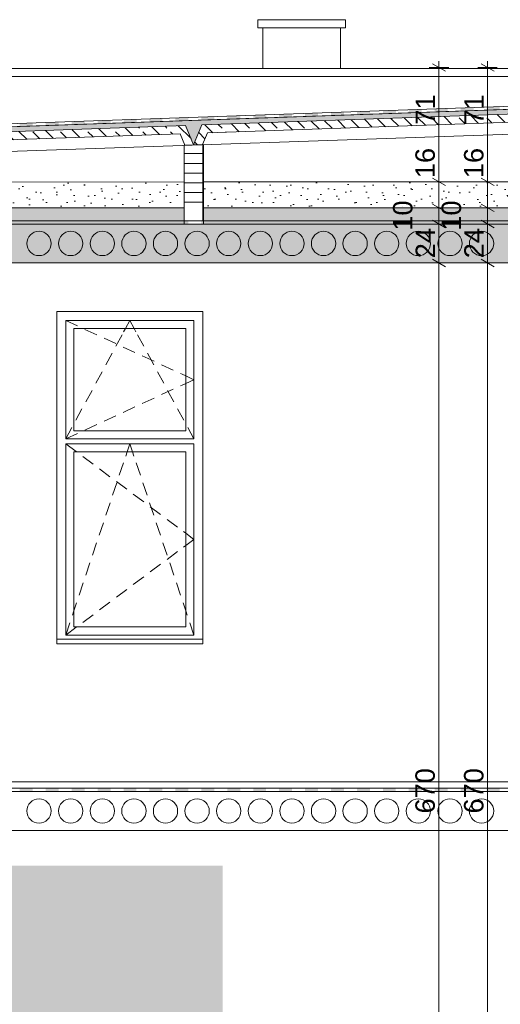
# Model space of a CAD drawing. Header units: centimetres. Extents: x 5703 to 19022, y -2164 to 612.
# Tile 25 of 49: x 15678 to 15975, y -849 to -241. Entities that reach past the tile are written whole.
import ezdxf

# ---------------------------------------------------------------- set-up
doc = ezdxf.new("R2010")
doc.units = ezdxf.units.CM
doc.header["$MEASUREMENT"] = 0
for name, color, linetype in [('810-Ogólne', 7, 'Continuous'), ('____PRZEKRÓJ_KRESKI', 7, 'Continuous'), ('MF_KRESKOWANIE', 7, 'Continuous'), ('MF_OKNA', 7, 'Continuous'), ('MF_SCIANY_KONSTR', 7, 'Continuous'), ('MF_WIDOK', 7, 'Continuous'), ('MF_WYM_DUŻE', 7, 'Continuous')]:
    doc.layers.add(name, color=color, linetype=linetype)
doc.styles.add('GENERATED_STYLE_3', font='arial.ttf')
doc.dimstyles.new('GENERATED_STYLE__1', dxfattribs={"dimtxt": 12, "dimasz": 6.08, "dimexe": 0.18, "dimexo": 0.0625, "dimgap": 0.09, "dimtad": 1, "dimdec": 0, "dimzin": 0, "dimdsep": 46, "dimtxsty": 'GENERATED_STYLE_3', "dimblk": 'ARROWHEAD_2', "dimblk1": 'ARROWHEAD_2', "dimblk2": 'ARROWHEAD_2', "dimcen": 0.09, "dimse1": 1, "dimse2": 1, "dimclrd": 7, "dimclre": 7, "dimclrt": 7, "dimadec": 0, "dimazin": 0, "dimtfac": 1, "dimtdec": 4, "dimtmove": 0, "dimatfit": 3, "dimfxl": 1, "dimtolj": 1, "dimtzin": 0, "dimarcsym": 0})
pattern_1 = [(315, (-4821233.928, -1061.357), (8.485281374, 8.485281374), []), (315, (-4821229.686, -1057.115), (8.485281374, 8.485281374), [9, -3])]
pattern_2 = [(45, (-4821233.928, -1041.357), (-6.36396103, 6.36396103), [0, -6, 0, -9]), (110, (-4821213.928, -1041.357), (8.457233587, 3.07818129), [0, -4.4, 0, -7.6])]
pattern_3 = [(90, (-4821233.9283, -1061.3574), (-5.1961524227, 0), [3, -6]), (90, (-4821236.5264, -1056.8574), (-5.1961524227, 0), [3, -6]), (150, (-4821233.9283, -1058.3574), (2.5980762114, 4.5), [3, -6]), (150, (-4821239.1245, -1058.3574), (2.5980762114, 4.5), [3, -6]), (210, (-4821233.9283, -1061.3574), (-2.5980762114, 4.5), [3, -6]), (210, (-4821239.1245, -1061.3574), (-2.5980762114, 4.5), [3, -6])]

# ---------------------------------------------------------------- blocks, each defined once
blk = doc.blocks.new('*D23', base_point=(-4821233.93, -1061.36))
at = {"layer": 'MF_WYM_DUŻE', "color": 7, "linetype": 'Continuous', "lineweight": 13, "transparency": 16777216}
for p, q in [((16256.81, -271.36), (16244.81, -271.36)), ((16250.81, -271.36), (16250.81, -267.45)), ((16250.81, -1108.36), (16250.81, -271.36)), ((16256.81, -1108.36), (16244.81, -1108.36)), ((16250.81, -1112.27), (16250.81, -1108.36))]:
    blk.add_line(p, q, dxfattribs=at)
at = {"layer": 'MF_WYM_DUŻE', "color": 7, "linetype": 'Continuous', "lineweight": 15, "transparency": 16777216}
for p, q in [((16254.81, -273.67), (16246.81, -269.05)), ((16246.81, -1106.05), (16254.81, -1110.67))]:
    blk.add_line(p, q, dxfattribs=at)
at = {"layer": 'MF_WYM_DUŻE', "color": 7, "lineweight": 13, "transparency": 16777216, "insert": (16248.41, -703.52), "char_height": 12, "attachment_point": 7, "rotation": 90, "style": 'GENERATED_STYLE_3'}
blk.add_mtext('\\A1;{\\pql;\\fArial|b0|i0|c238|p38;837}', dxfattribs=at)
blk = doc.blocks.new('ARROWHEAD_2')
at = {"color": 0, "linetype": 'Continuous', "lineweight": 0}
for p, q in [((0, 0), (-1, 0)), ((-0.378, -0.655), (0.378, 0.655))]:
    blk.add_line(p, q, dxfattribs=at)
blk = doc.blocks.new('*D24', base_point=(-4821233.93, -1061.36))
at = {"layer": 'MF_WYM_DUŻE', "color": 7, "linetype": 'Continuous', "lineweight": 13, "transparency": 16777216}
for p, q in [((16226.81, -271.36), (16214.81, -271.36)), ((16220.81, -271.36), (16220.81, -267.45)), ((16220.81, -1108.36), (16220.81, -271.36)), ((16226.81, -1108.36), (16214.81, -1108.36)), ((16220.81, -1112.27), (16220.81, -1108.36))]:
    blk.add_line(p, q, dxfattribs=at)
at = {"layer": 'MF_WYM_DUŻE', "color": 7, "linetype": 'Continuous', "lineweight": 15, "transparency": 16777216}
for p, q in [((16224.81, -273.67), (16216.81, -269.05)), ((16216.81, -1106.05), (16224.81, -1110.67))]:
    blk.add_line(p, q, dxfattribs=at)
at = {"layer": 'MF_WYM_DUŻE', "color": 7, "lineweight": 13, "transparency": 16777216, "insert": (16218.41, -703.52), "char_height": 12, "attachment_point": 7, "rotation": 90, "style": 'GENERATED_STYLE_3'}
blk.add_mtext('\\A1;{\\pql;\\fArial|b0|i0|c238|p38;837}', dxfattribs=at)
blk = doc.blocks.new('*X48', base_point=(-4821233.93, -1061.36))
at = {"layer": '810-Ogólne', "linetype": 'Continuous', "lineweight": 0, "true_color": 0x000000}
for points in [[(15678.1, -367.36), (15686.1, -367.36), (15686.1, -365.36), (15678.1, -365.36)], [(15694.1, -367.36), (15702.1, -367.36), (15702.1, -365.36), (15694.1, -365.36)], [(15710.1, -367.36), (15718.1, -367.36), (15718.1, -365.36), (15710.1, -365.36)], [(15726.1, -367.36), (15734.1, -367.36), (15734.1, -365.36), (15726.1, -365.36)], [(15742.1, -367.36), (15750.1, -367.36), (15750.1, -365.36), (15742.1, -365.36)], [(15758.1, -367.36), (15766.1, -367.36), (15766.1, -365.36), (15758.1, -365.36)], [(15774.1, -367.36), (15782.1, -367.36), (15782.1, -365.36), (15774.1, -365.36)], [(15790.1, -367.36), (15798.1, -367.36), (15798.1, -365.36), (15790.1, -365.36)], [(15806.1, -367.36), (15814.1, -367.36), (15814.1, -365.36), (15806.1, -365.36)], [(15822.1, -367.36), (15830.1, -367.36), (15830.1, -365.36), (15822.1, -365.36)], [(15838.1, -367.36), (15846.1, -367.36), (15846.1, -365.36), (15838.1, -365.36)], [(15854.1, -367.36), (15862.1, -367.36), (15862.1, -365.36), (15854.1, -365.36)], [(15870.1, -367.36), (15878.1, -367.36), (15878.1, -365.36), (15870.1, -365.36)], [(15886.1, -367.36), (15894.1, -367.36), (15894.1, -365.36), (15886.1, -365.36)], [(15902.1, -367.36), (15910.1, -367.36), (15910.1, -365.36), (15902.1, -365.36)], [(15918.1, -367.36), (15926.1, -367.36), (15926.1, -365.36), (15918.1, -365.36)], [(15934.1, -367.36), (15942.1, -367.36), (15942.1, -365.36), (15934.1, -365.36)], [(15950.1, -367.36), (15958.1, -367.36), (15958.1, -365.36), (15950.1, -365.36)], [(15966.1, -367.36), (15974.1, -367.36), (15974.1, -365.36), (15966.1, -365.36)]]:
    blk.add_hatch(color=18, dxfattribs=at).paths.add_polyline_path(points)
blk = doc.blocks.new('*X50', base_point=(-4821233.93, -1061.36))
at = {"layer": '810-Ogólne', "linetype": 'Continuous', "lineweight": 0, "true_color": 0x000000}
for points in [[(15910.1, -297.08), (15902.1, -297.36), (15902.1, -299.36), (15910.1, -299.08)], [(15926.1, -296.52), (15918.1, -296.8), (15918.1, -298.8), (15926.1, -298.52)], [(15942.1, -295.96), (15934.1, -296.24), (15934.1, -298.24), (15942.1, -297.96)], [(15958.1, -295.4), (15950.1, -295.68), (15950.1, -297.68), (15958.1, -297.4)], [(15974.1, -294.84), (15966.1, -295.12), (15966.1, -297.12), (15974.1, -296.84)], [(15734.1, -303.24), (15726.1, -303.52), (15726.1, -305.52), (15734.1, -305.24)], [(15750.1, -302.68), (15742.1, -302.96), (15742.1, -304.96), (15750.1, -304.68)], [(15766.1, -302.12), (15758.1, -302.4), (15758.1, -304.4), (15766.1, -304.12)], [(15782.1, -301.56), (15774.1, -301.84), (15774.1, -303.84), (15782.1, -303.56)], [(15798.1, -301), (15790.1, -301.28), (15790.1, -303.28), (15798.1, -303)], [(15814.1, -300.44), (15806.1, -300.72), (15806.1, -302.72), (15814.1, -302.44)], [(15822.1, -300.43), (15830.1, -300.43), (15830.1, -299.88), (15822.1, -300.16)], [(15830.1, -300.43), (15822.1, -300.43), (15822.1, -302.16), (15830.1, -301.88)], [(15838.1, -300.43), (15846.1, -300.43), (15846.1, -299.32), (15838.1, -299.6)], [(15846.1, -300.43), (15838.1, -300.43), (15838.1, -301.6), (15846.1, -301.32)], [(15854.1, -300.43), (15862.1, -300.43), (15862.1, -298.76), (15854.1, -299.04)], [(15862.1, -300.43), (15854.1, -300.43), (15854.1, -301.04), (15862.1, -300.76)], [(15870.1, -298.48), (15870.1, -300.43), (15871.65, -300.43), (15878.1, -300.2), (15878.1, -298.2)], [(15870.1, -300.48), (15871.65, -300.43), (15870.1, -300.43)], [(15894.1, -297.64), (15886.1, -297.92), (15886.1, -299.92), (15894.1, -299.64)], [(15686.1, -304.92), (15678.1, -305.2), (15678.1, -307.2), (15686.1, -306.92)], [(15702.1, -304.36), (15694.1, -304.64), (15694.1, -306.64), (15702.1, -306.36)], [(15718.1, -303.8), (15710.1, -304.08), (15710.1, -306.08), (15718.1, -305.8)]]:
    blk.add_hatch(color=18, dxfattribs=at).paths.add_polyline_path(points)
blk = doc.blocks.new('*X54', base_point=(-4821233.93, -1061.36))
at = {"layer": '810-Ogólne', "linetype": 'Continuous', "lineweight": 0, "true_color": 0x000000}
for points in [[(15678.08, -715.36), (15678.08, -716.43), (15686.08, -716.43), (15686.08, -715.36)], [(15686.08, -716.43), (15678.08, -716.43), (15678.08, -717.36), (15686.08, -717.36)], [(15694.08, -715.36), (15694.08, -716.43), (15702.08, -716.43), (15702.08, -715.36)], [(15702.08, -716.43), (15694.08, -716.43), (15694.08, -717.36), (15702.08, -717.36)], [(15710.08, -715.36), (15710.08, -716.43), (15718.08, -716.43), (15718.08, -715.36)], [(15718.08, -716.43), (15710.08, -716.43), (15710.08, -717.36), (15718.08, -717.36)], [(15726.08, -715.36), (15726.08, -716.43), (15734.08, -716.43), (15734.08, -715.36)], [(15734.08, -716.43), (15726.08, -716.43), (15726.08, -717.36), (15734.08, -717.36)], [(15742.08, -715.36), (15742.08, -716.43), (15750.08, -716.43), (15750.08, -715.36)], [(15750.08, -716.43), (15742.08, -716.43), (15742.08, -717.36), (15750.08, -717.36)], [(15758.08, -715.36), (15758.08, -716.43), (15766.08, -716.43), (15766.08, -715.36)], [(15766.08, -716.43), (15758.08, -716.43), (15758.08, -717.36), (15766.08, -717.36)], [(15774.08, -715.36), (15774.08, -716.43), (15782.08, -716.43), (15782.08, -715.36)], [(15782.08, -716.43), (15774.08, -716.43), (15774.08, -717.36), (15782.08, -717.36)], [(15790.08, -715.36), (15790.08, -716.43), (15798.08, -716.43), (15798.08, -715.36)], [(15798.08, -716.43), (15790.08, -716.43), (15790.08, -717.36), (15798.08, -717.36)], [(15806.08, -715.36), (15806.08, -716.43), (15814.08, -716.43), (15814.08, -715.36)], [(15814.08, -716.43), (15806.08, -716.43), (15806.08, -717.36), (15814.08, -717.36)], [(15822.08, -715.36), (15822.08, -716.43), (15830.08, -716.43), (15830.08, -715.36)], [(15830.08, -716.43), (15822.08, -716.43), (15822.08, -717.36), (15830.08, -717.36)], [(15838.08, -715.36), (15838.08, -716.43), (15846.08, -716.43), (15846.08, -715.36)], [(15846.08, -716.43), (15838.08, -716.43), (15838.08, -717.36), (15846.08, -717.36)], [(15854.08, -715.36), (15854.08, -716.43), (15862.08, -716.43), (15862.08, -715.36)], [(15862.08, -716.43), (15854.08, -716.43), (15854.08, -717.36), (15862.08, -717.36)], [(15870.08, -715.36), (15870.08, -716.43), (15878.08, -716.43), (15878.08, -715.36)], [(15878.08, -716.43), (15870.08, -716.43), (15870.08, -717.36), (15878.08, -717.36)], [(15886.08, -715.36), (15886.08, -716.43), (15894.08, -716.43), (15894.08, -715.36)], [(15894.08, -716.43), (15886.08, -716.43), (15886.08, -717.36), (15894.08, -717.36)], [(15902.08, -715.36), (15902.08, -716.43), (15910.08, -716.43), (15910.08, -715.36)], [(15910.08, -716.43), (15902.08, -716.43), (15902.08, -717.36), (15910.08, -717.36)], [(15918.08, -715.36), (15918.08, -716.43), (15926.08, -716.43), (15926.08, -715.36)], [(15926.08, -716.43), (15918.08, -716.43), (15918.08, -717.36), (15926.08, -717.36)], [(15934.08, -715.36), (15934.08, -716.43), (15942.08, -716.43), (15942.08, -715.36)], [(15942.08, -716.43), (15934.08, -716.43), (15934.08, -717.36), (15942.08, -717.36)], [(15950.08, -715.36), (15950.08, -716.43), (15958.08, -716.43), (15958.08, -715.36)], [(15958.08, -716.43), (15950.08, -716.43), (15950.08, -717.36), (15958.08, -717.36)], [(15966.08, -715.36), (15966.08, -716.43), (15974.08, -716.43), (15974.08, -715.36)], [(15974.08, -716.43), (15966.08, -716.43), (15966.08, -717.36), (15974.08, -717.36)]]:
    blk.add_hatch(color=18, dxfattribs=at).paths.add_polyline_path(points)
blk = doc.blocks.new('*D147', base_point=(-4821233.93, -1061.36))
at = {"layer": 'MF_WYM_DUŻE', "color": 7, "linetype": 'Continuous', "lineweight": 13, "transparency": 16777216}
for p, q in [((15942.7, -391.36), (15930.7, -391.36)), ((15936.7, -1061.36), (15936.7, -391.36)), ((15942.7, -1061.36), (15930.7, -1061.36))]:
    blk.add_line(p, q, dxfattribs=at)
at = {"layer": 'MF_WYM_DUŻE', "color": 7, "linetype": 'Continuous', "lineweight": 15, "transparency": 16777216}
for p, q in [((15932.7, -389.05), (15940.7, -393.67)), ((15932.7, -1059.05), (15940.7, -1063.67))]:
    blk.add_line(p, q, dxfattribs=at)
at = {"layer": 'MF_WYM_DUŻE', "color": 7, "lineweight": 13, "transparency": 16777216, "char_height": 12, "attachment_point": 7, "rotation": 90, "style": 'GENERATED_STYLE_3'}
for s, insert in [('\\A1;{\\pql;\\fArial|b0|i0|c238|p38;670}', (15934.3, -730.91)), ('\\A1;{\\pql;\\fArial|b0|i0|c238|p38;12}', (15934.3, -1059.05))]:
    blk.add_mtext(s, dxfattribs=dict(at, insert=insert))
blk = doc.blocks.new('*D148', base_point=(-4821233.93, -1061.36))
at = {"layer": 'MF_WYM_DUŻE', "color": 7, "linetype": 'Continuous', "lineweight": 13, "transparency": 16777216}
for p, q in [((15942.7, -367.36), (15930.7, -367.36)), ((15936.7, -391.36), (15936.7, -367.36)), ((15942.7, -391.36), (15930.7, -391.36))]:
    blk.add_line(p, q, dxfattribs=at)
at = {"layer": 'MF_WYM_DUŻE', "color": 7, "linetype": 'Continuous', "lineweight": 15, "transparency": 16777216}
for p, q in [((15932.7, -365.05), (15940.7, -369.67)), ((15932.7, -389.05), (15940.7, -393.67))]:
    blk.add_line(p, q, dxfattribs=at)
at = {"layer": 'MF_WYM_DUŻE', "color": 7, "lineweight": 13, "transparency": 16777216, "char_height": 12, "attachment_point": 7, "rotation": 90, "style": 'GENERATED_STYLE_3'}
for s, insert in [('\\A1;{\\pql;\\fArial|b0|i0|c238|p38;10}', (15920.5, -371.47)), ('\\A1;{\\pql;\\fArial|b0|i0|c238|p38;24}', (15934.3, -388.47))]:
    blk.add_mtext(s, dxfattribs=dict(at, insert=insert))
blk = doc.blocks.new('*D149', base_point=(-4821233.93, -1061.36))
at = {"layer": 'MF_WYM_DUŻE', "color": 7, "linetype": 'Continuous', "lineweight": 13, "transparency": 16777216}
for p, q in [((15942.7, -357.36), (15930.7, -357.36)), ((15936.7, -367.36), (15936.7, -357.36)), ((15942.7, -367.36), (15930.7, -367.36))]:
    blk.add_line(p, q, dxfattribs=at)
at = {"layer": 'MF_WYM_DUŻE', "color": 7, "linetype": 'Continuous', "lineweight": 15, "transparency": 16777216}
for p, q in [((15932.7, -355.05), (15940.7, -359.67)), ((15932.7, -365.05), (15940.7, -369.67))]:
    blk.add_line(p, q, dxfattribs=at)
blk = doc.blocks.new('*D150', base_point=(-4821233.93, -1061.36))
at = {"layer": 'MF_WYM_DUŻE', "color": 7, "linetype": 'Continuous', "lineweight": 15, "transparency": 16777216}
for p, q in [((15932.7, -339.05), (15940.7, -343.67)), ((15932.7, -355.05), (15940.7, -359.67))]:
    blk.add_line(p, q, dxfattribs=at)
at = {"layer": 'MF_WYM_DUŻE', "color": 7, "linetype": 'Continuous', "lineweight": 13, "transparency": 16777216}
for p, q in [((15942.7, -341.36), (15930.7, -341.36)), ((15936.7, -357.36), (15936.7, -341.36)), ((15942.7, -357.36), (15930.7, -357.36))]:
    blk.add_line(p, q, dxfattribs=at)
blk = doc.blocks.new('*D151', base_point=(-4821233.93, -1061.36))
at = {"layer": 'MF_WYM_DUŻE', "color": 7, "linetype": 'Continuous', "lineweight": 13, "transparency": 16777216}
for p, q in [((15936.7, -270.76), (15936.7, -266.85)), ((15942.7, -270.76), (15930.7, -270.76)), ((15936.7, -341.36), (15936.7, -270.76)), ((15942.7, -341.36), (15930.7, -341.36))]:
    blk.add_line(p, q, dxfattribs=at)
at = {"layer": 'MF_WYM_DUŻE', "color": 7, "linetype": 'Continuous', "lineweight": 15, "transparency": 16777216}
for p, q in [((15940.7, -273.07), (15932.7, -268.45)), ((15932.7, -339.05), (15940.7, -343.67))]:
    blk.add_line(p, q, dxfattribs=at)
at = {"layer": 'MF_WYM_DUŻE', "color": 7, "lineweight": 13, "transparency": 16777216, "char_height": 12, "attachment_point": 7, "rotation": 90, "style": 'GENERATED_STYLE_3'}
for s, insert in [('\\A1;{\\pql;\\fArial|b0|i0|c238|p38;71}', (15934.3, -306.06)), ('\\A1;{\\pql;\\fArial|b0|i0|c238|p38;16}', (15934.3, -339.05))]:
    blk.add_mtext(s, dxfattribs=dict(at, insert=insert))
blk = doc.blocks.new('*D157', base_point=(-4821233.93, -1061.36))
at = {"layer": 'MF_WYM_DUŻE', "color": 7, "linetype": 'Continuous', "lineweight": 13, "transparency": 16777216}
for p, q in [((15972.7, -391.36), (15960.7, -391.36)), ((15966.7, -1061.36), (15966.7, -391.36)), ((15972.7, -1061.36), (15960.7, -1061.36))]:
    blk.add_line(p, q, dxfattribs=at)
at = {"layer": 'MF_WYM_DUŻE', "color": 7, "linetype": 'Continuous', "lineweight": 15, "transparency": 16777216}
for p, q in [((15962.7, -389.05), (15970.7, -393.67)), ((15962.7, -1059.05), (15970.7, -1063.67))]:
    blk.add_line(p, q, dxfattribs=at)
at = {"layer": 'MF_WYM_DUŻE', "color": 7, "lineweight": 13, "transparency": 16777216, "char_height": 12, "attachment_point": 7, "rotation": 90, "style": 'GENERATED_STYLE_3'}
for s, insert in [('\\A1;{\\pql;\\fArial|b0|i0|c238|p38;670}', (15964.3, -730.91)), ('\\A1;{\\pql;\\fArial|b0|i0|c238|p38;12}', (15964.3, -1059.05))]:
    blk.add_mtext(s, dxfattribs=dict(at, insert=insert))
blk = doc.blocks.new('*D158', base_point=(-4821233.93, -1061.36))
at = {"layer": 'MF_WYM_DUŻE', "color": 7, "linetype": 'Continuous', "lineweight": 13, "transparency": 16777216}
for p, q in [((15972.7, -367.36), (15960.7, -367.36)), ((15966.7, -391.36), (15966.7, -367.36)), ((15972.7, -391.36), (15960.7, -391.36))]:
    blk.add_line(p, q, dxfattribs=at)
at = {"layer": 'MF_WYM_DUŻE', "color": 7, "linetype": 'Continuous', "lineweight": 15, "transparency": 16777216}
for p, q in [((15962.7, -365.05), (15970.7, -369.67)), ((15962.7, -389.05), (15970.7, -393.67))]:
    blk.add_line(p, q, dxfattribs=at)
at = {"layer": 'MF_WYM_DUŻE', "color": 7, "lineweight": 13, "transparency": 16777216, "char_height": 12, "attachment_point": 7, "rotation": 90, "style": 'GENERATED_STYLE_3'}
for s, insert in [('\\A1;{\\pql;\\fArial|b0|i0|c238|p38;10}', (15950.5, -371.47)), ('\\A1;{\\pql;\\fArial|b0|i0|c238|p38;24}', (15964.3, -388.47))]:
    blk.add_mtext(s, dxfattribs=dict(at, insert=insert))
blk = doc.blocks.new('*D159', base_point=(-4821233.93, -1061.36))
at = {"layer": 'MF_WYM_DUŻE', "color": 7, "linetype": 'Continuous', "lineweight": 13, "transparency": 16777216}
for p, q in [((15972.7, -357.36), (15960.7, -357.36)), ((15966.7, -367.36), (15966.7, -357.36)), ((15972.7, -367.36), (15960.7, -367.36))]:
    blk.add_line(p, q, dxfattribs=at)
at = {"layer": 'MF_WYM_DUŻE', "color": 7, "linetype": 'Continuous', "lineweight": 15, "transparency": 16777216}
for p, q in [((15962.7, -355.05), (15970.7, -359.67)), ((15962.7, -365.05), (15970.7, -369.67))]:
    blk.add_line(p, q, dxfattribs=at)
blk = doc.blocks.new('*D160', base_point=(-4821233.93, -1061.36))
at = {"layer": 'MF_WYM_DUŻE', "color": 7, "linetype": 'Continuous', "lineweight": 15, "transparency": 16777216}
for p, q in [((15962.7, -339.05), (15970.7, -343.67)), ((15962.7, -355.05), (15970.7, -359.67))]:
    blk.add_line(p, q, dxfattribs=at)
at = {"layer": 'MF_WYM_DUŻE', "color": 7, "linetype": 'Continuous', "lineweight": 13, "transparency": 16777216}
for p, q in [((15972.7, -341.36), (15960.7, -341.36)), ((15966.7, -357.36), (15966.7, -341.36)), ((15972.7, -357.36), (15960.7, -357.36))]:
    blk.add_line(p, q, dxfattribs=at)
blk = doc.blocks.new('*D161', base_point=(-4821233.93, -1061.36))
at = {"layer": 'MF_WYM_DUŻE', "color": 7, "linetype": 'Continuous', "lineweight": 13, "transparency": 16777216}
for p, q in [((15966.7, -270.76), (15966.7, -266.85)), ((15972.7, -270.76), (15960.7, -270.76)), ((15966.7, -341.36), (15966.7, -270.76)), ((15972.7, -341.36), (15960.7, -341.36))]:
    blk.add_line(p, q, dxfattribs=at)
at = {"layer": 'MF_WYM_DUŻE', "color": 7, "linetype": 'Continuous', "lineweight": 15, "transparency": 16777216}
for p, q in [((15970.7, -273.07), (15962.7, -268.45)), ((15962.7, -339.05), (15970.7, -343.67))]:
    blk.add_line(p, q, dxfattribs=at)
at = {"layer": 'MF_WYM_DUŻE', "color": 7, "lineweight": 13, "transparency": 16777216, "char_height": 12, "attachment_point": 7, "rotation": 90, "style": 'GENERATED_STYLE_3'}
for s, insert in [('\\A1;{\\pql;\\fArial|b0|i0|c238|p38;71}', (15964.3, -306.06)), ('\\A1;{\\pql;\\fArial|b0|i0|c238|p38;16}', (15964.3, -339.05))]:
    blk.add_mtext(s, dxfattribs=dict(at, insert=insert))

msp = doc.modelspace()

# ---------------------------------------------------------------- hatches: boundary and pattern name
at = {"layer": '810-Ogólne', "linetype": 'Continuous', "lineweight": 13}
h = msp.add_hatch(dxfattribs=at)
h.set_pattern_fill('CUT_STONE_0002', color=5, style=0, pattern_type=2)
h.set_pattern_definition(pattern_2)
h.paths.add_polyline_path([(15449.96, -341.52), (15449.96, -357.36), (15779.45, -357.36), (15779.45, -341.36)])
h = msp.add_hatch(dxfattribs=at)
h.set_pattern_fill('CUT_STONE_0002', color=5, style=0, pattern_type=2)
h.set_pattern_definition(pattern_2)
h.paths.add_polyline_path([(15791.45, -341.36), (15791.45, -357.36), (16118.98, -357.36), (16118.98, -341.36)])
at = {"layer": 'MF_KRESKOWANIE', "linetype": 'Continuous', "lineweight": 13}
h = msp.add_hatch(dxfattribs=at)
h.set_pattern_fill('BETON_0002', style=0, pattern_type=2)
h.set_pattern_definition([(45, (-4821233.928, -1061.357), (-7.071067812, 7.071067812), [7.5, -2.5]), (45, (-4821233.928, -1054.286), (-7.071067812, 7.071067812), [7.5, -2.5])])
h.paths.add_polyline_path([(16130.98, -306.36), (16130.98, -291.35), (14984.76, -331.46), (14984.53, -346.48), (14998.1, -346.01), (15001.88, -333.87), (15437.97, -318.6), (15443.96, -330.4), (15449.11, -318.21), (15780.35, -306.62), (15785.35, -318.45), (15790.5, -306.27), (16125.98, -294.52)])
h = msp.add_hatch(dxfattribs=at)
h.set_pattern_fill('BETON_ZBROJONY_0002', style=0, pattern_type=2)
h.set_pattern_definition(pattern_1)
h.paths.add_polyline_path([(16130.97, -306.36), (16125.97, -294.53), (15790.5, -306.27), (15785.35, -318.45), (15790.86, -318.26), (15793.86, -311.15), (16122.71, -299.64), (16125.63, -306.55)])
h = msp.add_hatch(dxfattribs=at)
h.set_pattern_fill('BETON_ZBROJONY_0002', style=0, pattern_type=2)
h.set_pattern_definition(pattern_1)
h.paths.add_polyline_path([(15785.35, -318.45), (15780.35, -306.62), (15449.11, -318.21), (15443.96, -330.4), (15449.44, -330.21), (15452.44, -323.09), (15777.08, -311.74), (15780, -318.64)])
h = msp.add_hatch(dxfattribs=at)
h.set_pattern_fill('PLANK_FLOOR_PIONOWO_0002', style=0, pattern_type=2)
h.set_pattern_definition([(90, (-4821233.928, -1061.357), (-25, 0), [])])
h.paths.add_polyline_path([(15791.45, -365.36), (15779.45, -365.36), (15779.45, -318.66), (15791.45, -318.24)])
h = msp.add_hatch(dxfattribs=at)
h.set_pattern_fill('HEXAGONAL_0002', style=0, pattern_type=2)
h.set_pattern_definition(pattern_3)
h.paths.add_polyline_path([(15449.96, -367.36), (15449.96, -357.36), (15779.45, -357.36), (15779.45, -367.36)])
h = msp.add_hatch(dxfattribs=at)
h.set_pattern_fill('HEXAGONAL_0002', style=0, pattern_type=2)
h.set_pattern_definition(pattern_3)
h.paths.add_polyline_path([(15791.45, -367.36), (15791.45, -357.36), (16118.98, -357.36), (16118.98, -367.36)])
at = {"layer": 'MF_KRESKOWANIE', "linetype": 'Continuous', "lineweight": 0, "true_color": 0x000000}
msp.add_hatch(color=18, dxfattribs=at).paths.add_polyline_path([(14351.98, -367.36), (16120.98, -367.36), (16120.98, -391.36), (14351.98, -391.36)])
at = {"layer": 'MF_KRESKOWANIE', "linetype": 'Continuous', "lineweight": 18}
msp.add_hatch(color=255, dxfattribs=at).paths.add_polyline_path([(15547.73, -763.11), (15803.18, -763.11), (15803.18, -992.83), (15547.73, -992.83)])

# ---------------------------------------------------------------- linework, layer by layer
at = {"layer": '810-Ogólne', "color": 7, "linetype": 'Continuous', "lineweight": 13}
for p, q in [((14984.76, -329.47), (16130.91, -289.35)), ((16130.98, -291.35), (14984.83, -331.47)), ((16130.98, -365.36), (14341.98, -365.36)), ((14341.98, -367.36), (16130.98, -367.36)), ((16120.42, -715.36), (14351.98, -715.36)), ((14351.98, -717.36), (16120.42, -717.36))]:
    msp.add_line(p, q, dxfattribs=at)
at = {"layer": '810-Ogólne', "color": 5, "linetype": 'Continuous', "lineweight": 13, "flags": 128}
for points in [[(15449.96, -341.52), (15449.96, -357.36), (15779.45, -357.36), (15779.45, -341.36)], [(15791.45, -341.36), (15791.45, -357.36), (16118.98, -357.36), (16118.98, -341.36)]]:
    msp.add_lwpolyline(points, close=True, dxfattribs=at)
at = {"layer": '____PRZEKRÓJ_KRESKI', "color": 7, "linetype": 'Continuous', "lineweight": 13}
for p, q in [((15824.98, -241.33), (15878.98, -241.33)), ((15824.98, -246.33), (15824.98, -241.33)), ((15878.98, -246.33), (15878.98, -241.33)), ((15824.98, -246.33), (15878.98, -246.33)), ((15827.98, -246.33), (15827.98, -271.36)), ((15875.98, -246.33), (15875.98, -271.36)), ((14649.98, -271.36), (15822.98, -271.36)), ((15822.98, -271.36), (16122.98, -271.36)), ((14649.98, -276.36), (15822.98, -276.36)), ((15822.98, -276.36), (16122.98, -276.36)), ((15700.98, -623.36), (15700.98, -421.36)), ((15700.98, -421.36), (15790.98, -421.36)), ((15790.98, -421.36), (15790.98, -623.36)), ((15706.48, -431.86), (15706.48, -426.86)), ((15706.48, -426.86), (15785.48, -426.86)), ((15706.48, -426.86), (15713.74, -430.21)), ((15743.27, -431.86), (15745.98, -426.86)), ((15748.68, -431.86), (15745.98, -426.86)), ((15785.48, -426.86), (15785.48, -431.86)), ((15706.48, -494.86), (15706.48, -431.86)), ((15711.48, -431.86), (15711.48, -494.86)), ((15780.48, -431.86), (15711.48, -431.86)), ((15718.28, -432.31), (15725.54, -435.67)), ((15737.41, -442.69), (15741.22, -435.65)), ((15742.17, -433.89), (15743.27, -431.86)), ((15749.78, -433.89), (15748.68, -431.86)), ((15754.54, -442.69), (15750.74, -435.65)), ((15780.48, -494.86), (15780.48, -431.86)), ((15785.48, -431.86), (15785.48, -494.86)), ((15730.08, -437.76), (15737.34, -441.12)), ((15741.88, -443.21), (15749.14, -446.57)), ((15731.22, -454.12), (15735.03, -447.09)), ((15753.68, -448.67), (15760.94, -452.02)), ((15760.73, -454.12), (15756.92, -447.09)), ((15765.48, -454.12), (15772.75, -457.48)), ((15725.04, -465.56), (15728.84, -458.52)), ((15766.92, -465.56), (15763.11, -458.52)), ((15777.29, -459.57), (15778.22, -460)), ((15778.22, -460), (15780.48, -461.05)), ((15780.48, -461.05), (15785.48, -463.36)), ((15777.29, -467.14), (15778.22, -466.71)), ((15778.22, -466.71), (15780.48, -465.67)), ((15780.48, -465.67), (15785.48, -463.36)), ((15718.85, -476.99), (15722.66, -469.95)), ((15765.48, -472.59), (15772.75, -469.24)), ((15773.1, -476.99), (15769.3, -469.95)), ((15753.68, -478.05), (15760.94, -474.69)), ((15712.66, -488.42), (15716.47, -481.39)), ((15730.08, -488.95), (15737.34, -485.6)), ((15741.88, -483.5), (15749.14, -480.14)), ((15779.29, -488.42), (15775.48, -481.39)), ((15718.28, -494.4), (15725.54, -491.05)), ((15706.48, -499.86), (15710.28, -492.82)), ((15706.48, -499.86), (15706.48, -494.86)), ((15706.48, -499.86), (15713.74, -496.5)), ((15711.48, -494.86), (15780.48, -494.86)), ((15785.48, -499.86), (15781.67, -492.82)), ((15785.48, -494.86), (15785.48, -499.86)), ((15785.48, -499.86), (15706.48, -499.86)), ((15706.48, -507.86), (15706.48, -502.86)), ((15706.48, -502.86), (15785.48, -502.86)), ((15706.48, -502.86), (15712.89, -507.64)), ((15744.3, -507.86), (15745.98, -502.86)), ((15747.65, -507.86), (15745.98, -502.86)), ((15785.48, -502.86), (15785.48, -507.86)), ((15706.48, -615.86), (15706.48, -507.86)), ((15711.48, -507.86), (15711.48, -615.86)), ((15780.48, -507.86), (15711.48, -507.86)), ((15743.44, -510.44), (15744.3, -507.86)), ((15748.52, -510.44), (15747.65, -507.86)), ((15780.48, -615.86), (15780.48, -507.86)), ((15785.48, -507.86), (15785.48, -615.86)), ((15716.89, -510.64), (15723.3, -515.42)), ((15739.49, -522.24), (15742.03, -514.65)), ((15752.46, -522.24), (15749.92, -514.65)), ((15727.31, -518.42), (15733.72, -523.2)), ((15735.36, -534.56), (15737.9, -526.98)), ((15737.72, -526.19), (15744.13, -530.98)), ((15756.59, -534.56), (15754.05, -526.98)), ((15748.14, -533.97), (15754.55, -538.76)), ((15731.24, -546.89), (15733.78, -539.31)), ((15760.72, -546.89), (15758.18, -539.31)), ((15758.56, -541.75), (15764.97, -546.54)), ((15727.11, -559.22), (15729.65, -551.63)), ((15764.84, -559.22), (15762.3, -551.63)), ((15768.97, -549.53), (15775.38, -554.32)), ((15779.07, -557.07), (15780.48, -558.12)), ((15780.48, -558.12), (15785.48, -561.86)), ((15722.98, -571.55), (15725.52, -563.96)), ((15768.97, -571.55), (15766.43, -563.96)), ((15780.48, -565.59), (15785.48, -561.86)), ((15768.97, -574.18), (15775.38, -569.4)), ((15779.07, -566.64), (15780.48, -565.59)), ((15718.86, -583.87), (15721.4, -576.29)), ((15773.1, -583.87), (15770.56, -576.29)), ((15758.56, -581.96), (15764.97, -577.18)), ((15714.73, -596.2), (15717.27, -588.62)), ((15748.14, -589.74), (15754.55, -584.95)), ((15777.22, -596.2), (15774.68, -588.62)), ((15737.72, -597.52), (15744.13, -592.73)), ((15711.48, -605.92), (15713.14, -600.94)), ((15727.31, -605.3), (15733.72, -600.51)), ((15780.48, -605.92), (15778.81, -600.94)), ((15710.6, -608.53), (15711.48, -605.92)), ((15781.35, -608.53), (15780.48, -605.92)), ((15706.48, -620.86), (15709.02, -613.27)), ((15716.89, -613.08), (15723.3, -608.29)), ((15785.48, -620.86), (15782.94, -613.27)), ((15706.48, -620.86), (15706.48, -615.86)), ((15706.48, -620.86), (15712.89, -616.07)), ((15711.48, -615.86), (15780.48, -615.86)), ((15785.48, -615.86), (15785.48, -620.86)), ((15700.98, -623.36), (15790.98, -623.36)), ((15700.98, -626.36), (15700.98, -623.36)), ((15785.48, -620.86), (15706.48, -620.86)), ((15790.98, -626.36), (15790.98, -623.36)), ((15700.98, -626.36), (15790.98, -626.36))]:
    msp.add_line(p, q, dxfattribs=at)
at = {"layer": 'MF_KRESKOWANIE', "color": 7, "linetype": 'Continuous', "lineweight": 13, "flags": 128}
for points in [[(16130.98, -306.36), (16130.98, -291.35), (14984.76, -331.46), (14984.53, -346.48), (14998.1, -346.01), (15001.88, -333.87), (15437.97, -318.6), (15443.96, -330.4), (15449.11, -318.21), (15780.35, -306.62), (15785.35, -318.45), (15790.5, -306.27), (16125.98, -294.52)], [(16130.97, -306.36), (16125.97, -294.53), (15790.5, -306.27), (15785.35, -318.45), (15790.86, -318.26), (15793.86, -311.15), (16122.71, -299.64), (16125.63, -306.55)], [(15785.35, -318.45), (15780.35, -306.62), (15449.11, -318.21), (15443.96, -330.4), (15449.44, -330.21), (15452.44, -323.09), (15777.08, -311.74), (15780, -318.64)], [(15791.45, -365.36), (15779.45, -365.36), (15779.45, -318.66), (15791.45, -318.24)], [(15449.96, -367.36), (15449.96, -357.36), (15779.45, -357.36), (15779.45, -367.36)], [(15791.45, -367.36), (15791.45, -357.36), (16118.98, -357.36), (16118.98, -367.36)], [(14351.98, -367.36), (16120.98, -367.36), (16120.98, -391.36), (14351.98, -391.36)], [(14351.98, -711.36), (16120.98, -711.36), (16120.98, -741.36), (14351.98, -741.36)]]:
    msp.add_lwpolyline(points, close=True, dxfattribs=at)
at = {"layer": 'MF_OKNA', "color": 7, "linetype": 'Continuous', "lineweight": 13}
msp.add_line((15008.53, -345.64), (16130.98, -306.78), dxfattribs=at)
at = {"layer": 'MF_SCIANY_KONSTR', "color": 7, "linetype": 'Continuous', "lineweight": 13}
msp.add_line((14351.98, -367.36), (16120.98, -367.36), dxfattribs=at)
at = {"layer": 'MF_SCIANY_KONSTR', "color": 251, "linetype": 'Continuous', "lineweight": 13, "true_color": 0x6a6a6a}
msp.add_line((14351.42, -717.36), (16121.35, -717.36), dxfattribs=at)
at = {"layer": 'MF_WIDOK', "color": 7, "linetype": 'Continuous', "lineweight": 13}
for p, q in [((15791.45, -323.93), (15779.45, -323.93)), ((15791.45, -329.93), (15779.45, -329.93)), ((15791.45, -335.93), (15779.45, -335.93)), ((15791.45, -335.93), (15779.45, -335.93)), ((15791.45, -341.93), (15779.45, -341.93)), ((15791.45, -341.93), (15779.45, -341.93)), ((15791.45, -347.93), (15779.45, -347.93)), ((15791.45, -353.92), (15779.45, -353.92)), ((15791.45, -353.93), (15779.45, -353.93))]:
    msp.add_line(p, q, dxfattribs=at)
for centre in [(15689.98, -379.36), (15709.48, -379.36), (15728.98, -379.36), (15748.48, -379.36), (15767.98, -379.36), (15787.48, -379.36), (15806.98, -379.36), (15826.48, -379.36), (15845.98, -379.36), (15865.48, -379.36), (15884.98, -379.36), (15904.48, -379.36), (15923.98, -379.36), (15943.48, -379.36), (15962.98, -379.36)]:
    msp.add_circle(centre, 7.5, dxfattribs=at)
at = {"layer": 'MF_WIDOK', "color": 251, "linetype": 'Continuous', "lineweight": 13, "true_color": 0x6a6a6a}
for centre in [(15689.98, -729.36), (15709.48, -729.36), (15728.98, -729.36), (15748.48, -729.36), (15767.98, -729.36), (15787.48, -729.36), (15806.98, -729.36), (15826.48, -729.36), (15845.98, -729.36), (15865.48, -729.36), (15884.98, -729.36), (15904.48, -729.36), (15923.98, -729.36), (15943.48, -729.36), (15962.98, -729.36)]:
    msp.add_circle(centre, 7.5, dxfattribs=at)

# ---------------------------------------------------------------- block references
at = {"layer": '810-Ogólne', "color": 7, "linetype": 'Continuous', "lineweight": 13}
for name in ['*X50', '*X48', '*X54']:
    msp.add_blockref(name, (-4821233.93, -1061.36), dxfattribs=at)

# ---------------------------------------------------------------- dimensions: what is measured, and where the dimension line sits
at = {"layer": 'MF_WYM_DUŻE', "color": 7, "linetype": 'Continuous', "lineweight": 13}
for base, p1, p2, picture, middle in [((15936.7, -270.76), (14616.05, -341.36), (14349.88, -270.76), '*D151', (15928.3, -296.91)), ((15966.7, -270.76), (14616.05, -341.36), (14349.88, -270.76), '*D161', (15958.3, -296.91)), ((16250.81, -271.36), (16420.98, -1108.36), (14293.98, -271.36), '*D23', (16242.41, -689.79)), ((16220.81, -271.36), (16420.98, -1108.36), (14293.98, -271.36), '*D24', (16212.41, -689.79)), ((15936.7, -341.36), (14353.98, -357.36), (14616.05, -341.36), '*D150', (15928.3, -329.9)), ((15966.7, -341.36), (14353.98, -357.36), (14616.05, -341.36), '*D160', (15958.3, -329.9)), ((15936.7, -367.36), (14351.98, -391.36), (14351.98, -367.36), '*D148', (15928.3, -379.32)), ((15966.7, -367.36), (14351.98, -391.36), (14351.98, -367.36), '*D158', (15958.3, -379.32)), ((15936.7, -357.36), (14351.98, -367.36), (14353.98, -357.36), '*D149', (15914.5, -362.32)), ((15966.7, -357.36), (14351.98, -367.36), (14353.98, -357.36), '*D159', (15944.5, -362.32)), ((15936.7, -391.36), (14351.98, -1061.36), (14351.98, -391.36), '*D147', (15928.3, -717.19)), ((15966.7, -391.36), (14351.98, -1061.36), (14351.98, -391.36), '*D157', (15958.3, -717.19))]:
    dim = msp.add_linear_dim(base=base, p1=p1, p2=p2, angle=90, dimstyle='GENERATED_STYLE__1', dxfattribs=at)
    dim.commit()
    dim.dimension.update_dxf_attribs({"geometry": picture, "text_midpoint": middle, "dimtype": 160, "text_rotation": 90})

doc.saveas('drawing.dxf')
